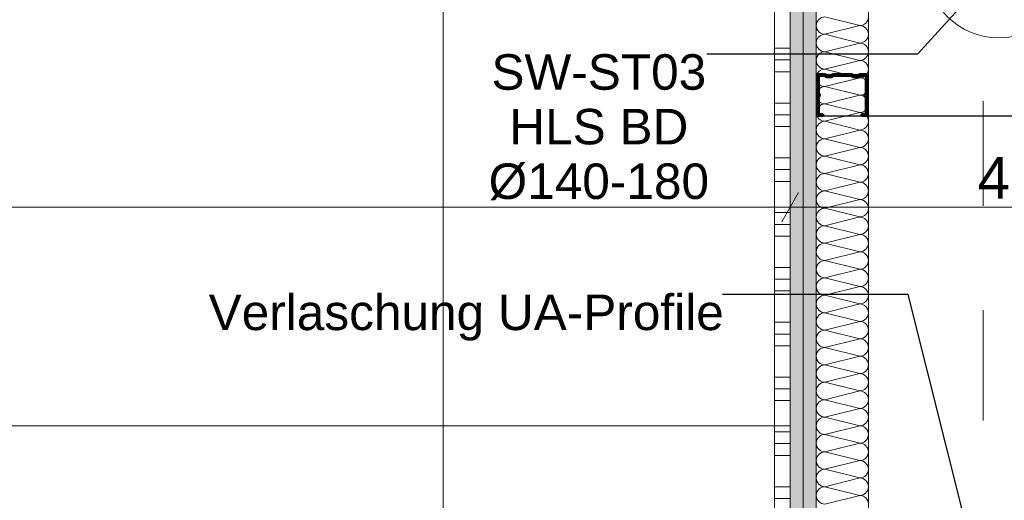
# Model space of a CAD drawing. Header units: metres. Extents: x -3.5 to 65.3, y -10.9 to 16.7.
# Tile 124 of 138: x 42.807 to 43.75, y 3.137 to 3.597. Entities that reach past the tile are written whole.
import ezdxf

# ---------------------------------------------------------------- set-up
doc = ezdxf.new("R2010")
doc.units = ezdxf.units.M
doc.header["$MEASUREMENT"] = 0
doc.linetypes.add('Strichlinie doppelt', pattern=[0.218722, 0.105833, -0.042333, 0.028222, -0.042333])
doc.linetypes.add('Wipeout_Contour', pattern=[1, 0, -1])
for name, color, linetype in [('102 - Bemaßung_ Beschriftung.Detail_ Ausschnitt', 7, 'Continuous'), ('451 - Universal.Achsen Raster', 7, 'Continuous'), ('654 - Abdeckung.Wand Belag', 7, 'Continuous'), ('660 - Unterkonstruktion.Trockenbau', 7, 'Continuous'), ('Abbruch_603 - Struktur.Bodenplatte_ Decke Roh', 7, 'Continuous'), ('Neubau_102 - Bemaßung_ Beschriftung.Detail_ Ausschnitt', 7, 'Continuous'), ('Neubau_606 - Struktur.Wand Innen Ausbau', 7, 'Continuous'), ('Neubau_650 - Abdeckung.Fußboden Aufbau', 7, 'Continuous')]:
    doc.layers.add(name, color=color, linetype=linetype)
doc.styles.add('ERSTELLTER_STIL_1', font='txt')
doc.linetypes.add('Abbruch 1', pattern='A,0,[1,2022.0244.A_L5A-PL07.11_iB_1.OG Detail - WC ( 2.26 - 2.27 )1.Shx,S=0.000793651,R=0,X=0,Y=0],-0.1,0', length=0.1)
doc.dimstyles.new('ERSTELLTER_STIL__1', dxfattribs={"dimtxt": 0.04, "dimasz": 0.02128, "dimexe": 0.18, "dimexo": 0.0625, "dimgap": 0, "dimtad": 1, "dimzin": 0, "dimdsep": 46, "dimtxsty": 'ERSTELLTER_STIL_1', "dimblk": 'ARROWHEAD_2', "dimblk1": 'ARROWHEAD_2', "dimblk2": 'ARROWHEAD_2', "dimcen": 0.09, "dimse1": 1, "dimse2": 1, "dimclrd": 7, "dimclre": 7, "dimclrt": 7, "dimazin": 0, "dimtfac": 1, "dimtdec": 4, "dimtmove": 0, "dimatfit": 3, "dimfxl": 1, "dimtolj": 1, "dimtzin": 0, "dimarcsym": 0})
doc.dimstyles.new('ERSTELLTER_STIL__3', dxfattribs={"dimtxt": 0.04, "dimasz": 0.02128, "dimexe": 0.18, "dimexo": 0.0625, "dimgap": 0, "dimtad": 1, "dimtih": 1, "dimtoh": 1, "dimzin": 0, "dimdsep": 46, "dimtxsty": 'ERSTELLTER_STIL_1', "dimblk": 'ARROWHEAD_2', "dimblk1": 'ARROWHEAD_2', "dimblk2": 'ARROWHEAD_2', "dimcen": 0.09, "dimse1": 1, "dimse2": 1, "dimclrd": 7, "dimclre": 7, "dimclrt": 7, "dimazin": 0, "dimtfac": 1, "dimtdec": 4, "dimtmove": 0, "dimatfit": 3, "dimfxl": 1, "dimtolj": 1, "dimtzin": 0, "dimarcsym": 0})
doc.dimstyles.new('ERSTELLTER_STIL__4', dxfattribs={"dimtxt": 0.04, "dimasz": 0.02128, "dimexe": 0.18, "dimexo": 0.0625, "dimgap": 0, "dimtad": 1, "dimtih": 1, "dimtoh": 1, "dimzin": 0, "dimdsep": 46, "dimtxsty": 'ERSTELLTER_STIL_1', "dimblk": 'ARROWHEAD_2', "dimblk1": 'ARROWHEAD_2', "dimblk2": 'ARROWHEAD_2', "dimcen": 0.09, "dimse1": 1, "dimse2": 1, "dimclrd": 7, "dimclre": 7, "dimclrt": 7, "dimazin": 0, "dimtfac": 1, "dimtdec": 4, "dimtmove": 2, "dimatfit": 3, "dimfxl": 1, "dimtolj": 1, "dimtzin": 0, "dimarcsym": 0})
doc.dimstyles.new('ERSTELLTER_STIL__5', dxfattribs={"dimtxt": 0.04, "dimasz": 0.02128, "dimexe": 0.18, "dimexo": 0.0625, "dimgap": 0, "dimtad": 1, "dimtih": 1, "dimtoh": 1, "dimzin": 0, "dimdsep": 46, "dimtxsty": 'ERSTELLTER_STIL_1', "dimblk": 'ARROWHEAD_2', "dimblk1": 'ARROWHEAD_2', "dimblk2": 'ARROWHEAD_2', "dimcen": 0.09, "dimclrd": 7, "dimclre": 7, "dimclrt": 7, "dimazin": 0, "dimtfac": 1, "dimtdec": 4, "dimtmove": 0, "dimatfit": 3, "dimfxl": 1, "dimtolj": 1, "dimtzin": 0, "dimarcsym": 0})
doc.dimstyles.new('ERSTELLTER_STIL__7', dxfattribs={"dimtxt": 0.18, "dimasz": 0.010944, "dimexe": 0.18, "dimexo": 0.0625, "dimgap": 0, "dimtad": 0, "dimtih": 1, "dimtoh": 1, "dimdec": 4, "dimzin": 0, "dimdsep": 46, "dimcen": 0.09, "dimadec": 0, "dimazin": 0, "dimtfac": 1, "dimtdec": 4, "dimtmove": 0, "dimatfit": 3, "dimldrblk": 'ARROWHEAD_11', "dimfxl": 1, "dimtolj": 1, "dimtzin": 0, "dimarcsym": 0})
pattern_1 = [(45, (0, 0), (-0.0070710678, 0.0070710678), [0, -0.01])]

# ---------------------------------------------------------------- blocks, each defined once
blk = doc.blocks.new('*X59')
at = {"layer": 'Neubau_606 - Struktur.Wand Innen Ausbau', "color": 7, "linetype": 'Continuous', "lineweight": 5}
for p, q in [((43.57832, 3.60001), (43.61165, 3.59168)), ((43.57832, 3.58335), (43.61165, 3.59168)), ((43.57832, 3.58335), (43.61165, 3.57501)), ((43.57832, 3.56668), (43.61165, 3.57501)), ((43.57832, 3.56668), (43.61165, 3.55835)), ((43.57832, 3.55001), (43.61165, 3.55835)), ((43.57832, 3.55001), (43.61165, 3.54168)), ((43.57832, 3.53335), (43.61165, 3.54168)), ((43.57832, 3.53335), (43.61165, 3.52501)), ((43.57832, 3.51668), (43.61165, 3.52501)), ((43.57832, 3.51668), (43.61165, 3.50835)), ((43.57832, 3.50001), (43.61165, 3.50835)), ((43.57832, 3.50001), (43.61165, 3.49168)), ((43.57832, 3.48335), (43.61165, 3.49168)), ((43.57832, 3.48335), (43.61165, 3.47501)), ((43.57832, 3.46668), (43.61165, 3.47501)), ((43.57832, 3.46668), (43.61165, 3.45835)), ((43.57832, 3.45001), (43.61165, 3.45835)), ((43.57832, 3.45001), (43.61165, 3.44168)), ((43.57832, 3.43335), (43.61165, 3.44168)), ((43.57832, 3.43335), (43.61165, 3.42501)), ((43.57832, 3.41668), (43.61165, 3.42501)), ((43.57832, 3.41668), (43.61165, 3.40835)), ((43.57832, 3.40001), (43.61165, 3.40835)), ((43.57832, 3.40001), (43.61165, 3.39168)), ((43.57832, 3.38335), (43.61165, 3.39168)), ((43.57832, 3.38335), (43.61165, 3.37501)), ((43.57832, 3.36668), (43.61165, 3.37501)), ((43.57832, 3.36668), (43.61165, 3.35835)), ((43.57832, 3.35001), (43.61165, 3.35835)), ((43.57832, 3.35001), (43.61165, 3.34168)), ((43.57832, 3.33335), (43.61165, 3.34168)), ((43.57832, 3.33335), (43.61165, 3.32501)), ((43.57832, 3.31668), (43.61165, 3.32501)), ((43.57832, 3.31668), (43.61165, 3.30835)), ((43.57832, 3.30001), (43.61165, 3.30835)), ((43.57832, 3.30001), (43.61165, 3.29168)), ((43.57832, 3.28335), (43.61165, 3.29168)), ((43.57832, 3.28335), (43.61165, 3.27501)), ((43.57832, 3.26668), (43.61165, 3.27501)), ((43.57832, 3.26668), (43.61165, 3.25835)), ((43.57832, 3.25001), (43.61165, 3.25835)), ((43.57832, 3.25001), (43.61165, 3.24168)), ((43.57832, 3.23335), (43.61165, 3.24168)), ((43.57832, 3.23335), (43.61165, 3.22501)), ((43.57832, 3.21668), (43.61165, 3.22501)), ((43.57832, 3.21668), (43.61165, 3.20835)), ((43.57832, 3.20001), (43.61165, 3.20835)), ((43.57832, 3.20001), (43.61165, 3.19168)), ((43.57832, 3.18335), (43.61165, 3.19168)), ((43.57832, 3.18335), (43.61165, 3.17501)), ((43.57832, 3.16668), (43.61165, 3.17501)), ((43.57832, 3.16668), (43.61165, 3.15835)), ((43.57832, 3.15001), (43.61165, 3.15835)), ((43.57832, 3.15001), (43.61165, 3.14168)), ((43.57832, 3.13335), (43.61165, 3.14168))]:
    blk.add_line(p, q, dxfattribs=at)
for centre, start, end in [((43.57832, 3.59168), 90.00002, 180.00002), ((43.61165, 3.60001), 270.00002, 0.00002), ((43.57832, 3.59168), 180.00002, 270.00002), ((43.61165, 3.58335), 0.00002, 90.00002), ((43.57832, 3.57501), 90.00002, 180.00002), ((43.61165, 3.58335), 270.00002, 0.00002), ((43.57832, 3.57501), 180.00002, 270.00002), ((43.57832, 3.55835), 90.00002, 180.00002), ((43.61165, 3.56668), 0.00002, 90.00002), ((43.61165, 3.56668), 270.00002, 0.00002), ((43.57832, 3.55835), 180.00002, 270.00002), ((43.61165, 3.55001), 0.00002, 90.00002), ((43.57832, 3.54168), 90.00002, 180.00002), ((43.61165, 3.55001), 270.00002, 0.00002), ((43.57832, 3.54168), 180.00002, 270.00002), ((43.61165, 3.53335), 0.00002, 90.00002), ((43.57832, 3.52501), 90.00002, 180.00002), ((43.61165, 3.53335), 270.00002, 0.00002), ((43.57832, 3.52501), 180.00002, 270.00002), ((43.61165, 3.51668), 0.00002, 90.00002), ((43.57832, 3.50835), 90.00002, 180.00002), ((43.61165, 3.51668), 270.00002, 0.00002), ((43.57832, 3.50835), 180.00002, 270.00002), ((43.61165, 3.50001), 0.00002, 90.00002), ((43.57832, 3.49168), 90.00002, 180.00002), ((43.57832, 3.49168), 180.00002, 270.00002), ((43.61165, 3.50001), 270.00002, 0.00002), ((43.61165, 3.48335), 0.00002, 90.00002), ((43.57832, 3.47501), 90.00002, 180.00002), ((43.61165, 3.48335), 270.00002, 0.00002), ((43.57832, 3.47501), 180.00002, 270.00002), ((43.61165, 3.46668), 0.00002, 90.00002), ((43.57832, 3.45835), 90.00002, 180.00002), ((43.61165, 3.46668), 270.00002, 0.00002), ((43.57832, 3.45835), 180.00002, 270.00002), ((43.61165, 3.45001), 0.00002, 90.00002), ((43.57832, 3.44168), 90.00002, 180.00002), ((43.61165, 3.45001), 270.00002, 0.00002), ((43.57832, 3.44168), 180.00002, 270.00002), ((43.61165, 3.43335), 0.00002, 90.00002), ((43.57832, 3.42501), 90.00002, 180.00002), ((43.57832, 3.42501), 180.00002, 270.00002), ((43.61165, 3.43335), 270.00002, 0.00002), ((43.61165, 3.41668), 0.00002, 90.00002), ((43.57832, 3.40835), 90.00002, 180.00002), ((43.61165, 3.41668), 270.00002, 0.00002), ((43.57832, 3.40835), 180.00002, 270.00002), ((43.61165, 3.40001), 0.00002, 90.00002), ((43.57832, 3.39168), 90.00002, 180.00002), ((43.61165, 3.40001), 270.00002, 0.00002), ((43.57832, 3.39168), 180.00002, 270.00002), ((43.61165, 3.38335), 0.00002, 90.00002), ((43.57832, 3.37501), 90.00002, 180.00002), ((43.61165, 3.38335), 270.00002, 0.00002), ((43.57832, 3.37501), 180.00002, 270.00002), ((43.61165, 3.36668), 0.00002, 90.00002), ((43.57832, 3.35835), 90.00002, 180.00002), ((43.61165, 3.36668), 270.00002, 0.00002), ((43.57832, 3.35835), 180.00002, 270.00002), ((43.57832, 3.34168), 90.00002, 180.00002), ((43.61165, 3.35001), 0.00002, 90.00002), ((43.61165, 3.35001), 270.00002, 0.00002), ((43.57832, 3.34168), 180.00002, 270.00002), ((43.61165, 3.33335), 0.00002, 90.00002), ((43.57832, 3.32501), 90.00002, 180.00002), ((43.61165, 3.33335), 270.00002, 0.00002), ((43.57832, 3.32501), 180.00002, 270.00002), ((43.61165, 3.31668), 0.00002, 90.00002), ((43.57832, 3.30835), 90.00002, 180.00002), ((43.61165, 3.31668), 270.00002, 0.00002), ((43.57832, 3.30835), 180.00002, 270.00002), ((43.61165, 3.30001), 0.00002, 90.00002), ((43.57832, 3.29168), 90.00002, 180.00002), ((43.61165, 3.30001), 270.00002, 0.00002), ((43.57832, 3.29168), 180.00002, 270.00002), ((43.61165, 3.28335), 0.00002, 90.00002), ((43.57832, 3.27501), 90.00002, 180.00002), ((43.57832, 3.27501), 180.00002, 270.00002), ((43.61165, 3.28335), 270.00002, 0.00002), ((43.61165, 3.26668), 0.00002, 90.00002), ((43.57832, 3.25835), 90.00002, 180.00002), ((43.61165, 3.26668), 270.00002, 0.00002), ((43.57832, 3.25835), 180.00002, 270.00002), ((43.61165, 3.25001), 0.00002, 90.00002), ((43.57832, 3.24168), 90.00002, 180.00002), ((43.61165, 3.25001), 270.00002, 0.00002), ((43.57832, 3.24168), 180.00002, 270.00002), ((43.61165, 3.23335), 0.00002, 90.00002), ((43.57832, 3.22501), 90.00002, 180.00002), ((43.61165, 3.23335), 270.00002, 0.00002), ((43.57832, 3.22501), 180.00002, 270.00002), ((43.61165, 3.21668), 0.00002, 90.00002), ((43.57832, 3.20835), 90.00002, 180.00002), ((43.57832, 3.20835), 180.00002, 270.00002), ((43.61165, 3.21668), 270.00002, 0.00002), ((43.61165, 3.20001), 0.00002, 90.00002), ((43.57832, 3.19168), 90.00002, 180.00002), ((43.61165, 3.20001), 270.00002, 0.00002), ((43.57832, 3.19168), 180.00002, 270.00002), ((43.61165, 3.18335), 0.00002, 90.00002), ((43.57832, 3.17501), 90.00002, 180.00002), ((43.61165, 3.18335), 270.00002, 0.00002), ((43.57832, 3.17501), 180.00002, 270.00002), ((43.61165, 3.16668), 0.00002, 90.00002), ((43.57832, 3.15835), 90.00002, 180.00002), ((43.61165, 3.16668), 270.00002, 0.00002), ((43.57832, 3.15835), 180.00002, 270.00002), ((43.61165, 3.15001), 0.00002, 90.00002), ((43.57832, 3.14168), 90.00002, 180.00002), ((43.61165, 3.15001), 270.00002, 0.00002), ((43.57832, 3.14168), 180.00002, 270.00002), ((43.61165, 3.13335), 0.00002, 90.00002)]:
    blk.add_arc(centre, 0.00833, start, end, dxfattribs=at)
blk = doc.blocks.new('*X88')
at = {"layer": '654 - Abdeckung.Wand Belag', "color": 7, "linetype": 'Continuous', "lineweight": 5}
for p, q in [((43.52999, 3.57), (43.54499, 3.57)), ((43.52999, 3.55875), (43.54499, 3.55875)), ((43.52999, 3.5475), (43.54499, 3.5475)), ((43.52999, 3.5175), (43.54499, 3.5175)), ((43.52999, 3.50625), (43.54499, 3.50625)), ((43.52999, 3.495), (43.54499, 3.495)), ((43.52999, 3.465), (43.54499, 3.465)), ((43.52999, 3.45375), (43.54499, 3.45375)), ((43.52999, 3.4425), (43.54499, 3.4425)), ((43.52999, 3.4125), (43.54499, 3.4125)), ((43.52999, 3.40125), (43.54499, 3.40125)), ((43.52999, 3.39), (43.54499, 3.39)), ((43.52999, 3.36), (43.54499, 3.36)), ((43.52999, 3.34875), (43.54499, 3.34875)), ((43.52999, 3.3375), (43.54499, 3.3375)), ((43.52999, 3.3075), (43.54499, 3.3075)), ((43.52999, 3.29625), (43.54499, 3.29625)), ((43.52999, 3.285), (43.54499, 3.285)), ((43.52999, 3.255), (43.54499, 3.255)), ((43.52999, 3.24375), (43.54499, 3.24375)), ((43.52999, 3.2325), (43.54499, 3.2325)), ((43.52999, 3.2025), (43.54499, 3.2025)), ((43.52999, 3.19125), (43.54499, 3.19125)), ((43.52999, 3.18), (43.54499, 3.18)), ((43.52999, 3.15), (43.54499, 3.15)), ((43.52999, 3.13875), (43.54499, 3.13875))]:
    blk.add_line(p, q, dxfattribs=at)
blk = doc.blocks.new('*D204')
at = {"layer": '102 - Bemaßung_ Beschriftung.Detail_ Ausschnitt', "color": 7, "linetype": 'Continuous', "lineweight": 5}
for p, q in [((44.61499, 3.81), (44.61499, 3.82369)), ((44.62899, 3.80192), (44.60099, 3.81808)), ((44.63599, 3.81), (44.59399, 3.81)), ((44.61499, 2.78998), (44.61499, 3.81)), ((44.60099, 2.79807), (44.62899, 2.7819))]:
    blk.add_line(p, q, dxfattribs=at)
at = {"layer": '102 - Bemaßung_ Beschriftung.Detail_ Ausschnitt', "color": 7, "lineweight": 5, "insert": (44.60699, 3.24678), "char_height": 0.04, "attachment_point": 7, "rotation": 90, "style": 'ERSTELLTER_STIL_1'}
blk.add_mtext('\\A1;{\\pql;\\fArial|b0|i0|c0|p38;1,02}', dxfattribs=at)
blk = doc.blocks.new('ARROWHEAD_2')
at = {"color": 0, "linetype": 'Continuous', "lineweight": 0}
for p, q in [((-0.378, -0.655), (0.378, 0.655)), ((0, 0), (-1, 0))]:
    blk.add_line(p, q, dxfattribs=at)
blk = doc.blocks.new('*D327')
at = {"layer": '102 - Bemaßung_ Beschriftung.Detail_ Ausschnitt', "color": 7, "linetype": 'Continuous', "lineweight": 5}
for p, q in [((43.54499, 2.82924), (43.54499, 2.87124)), ((43.56999, 2.82924), (43.56999, 2.87124)), ((43.55307, 2.86424), (43.53691, 2.83624)), ((43.57807, 2.86424), (43.56191, 2.83624)), ((43.5313, 2.85024), (43.54499, 2.85024)), ((43.54499, 2.85024), (43.56999, 2.85024))]:
    blk.add_line(p, q, dxfattribs=at)
at = {"layer": '102 - Bemaßung_ Beschriftung.Detail_ Ausschnitt', "color": 7, "lineweight": 5, "insert": (43.48651, 2.85781), "char_height": 0.04, "attachment_point": 7, "style": 'ERSTELLTER_STIL_1'}
blk.add_mtext('\\A1;{\\pql;\\fArial|b0|i0|c0|p38;2\\fArial|b0|i0|c0|p38;\\A1{\\H.66x;\\S5^  ;}}', dxfattribs=at)
blk = doc.blocks.new('*D328')
at = {"layer": '102 - Bemaßung_ Beschriftung.Detail_ Ausschnitt', "color": 7, "linetype": 'Continuous', "lineweight": 5}
for p, q in [((43.57807, 2.86424), (43.56191, 2.83624)), ((43.72807, 2.86424), (43.71191, 2.83624)), ((43.56999, 2.85024), (43.71999, 2.85024))]:
    blk.add_line(p, q, dxfattribs=at)
at = {"layer": '102 - Bemaßung_ Beschriftung.Detail_ Ausschnitt', "color": 7, "lineweight": 5, "insert": (43.61463, 2.85824), "char_height": 0.04, "attachment_point": 7, "style": 'ERSTELLTER_STIL_1'}
blk.add_mtext('\\A1;{\\pql;\\fArial|b0|i0|c0|p38;15}', dxfattribs=at)
blk = doc.blocks.new('*D329')
at = {"layer": '102 - Bemaßung_ Beschriftung.Detail_ Ausschnitt', "color": 7, "linetype": 'Continuous', "lineweight": 5}
for p, q in [((43.71999, 2.82924), (43.71999, 2.87124)), ((43.75999, 2.82924), (43.75999, 2.87124)), ((43.72807, 2.86424), (43.71191, 2.83624)), ((43.76807, 2.86424), (43.75191, 2.83624)), ((43.56999, 2.85024), (43.71999, 2.85024)), ((43.71999, 2.85024), (43.75999, 2.85024))]:
    blk.add_line(p, q, dxfattribs=at)
at = {"layer": '102 - Bemaßung_ Beschriftung.Detail_ Ausschnitt', "color": 7, "lineweight": 5, "insert": (43.72755, 2.85824), "char_height": 0.04, "attachment_point": 7, "style": 'ERSTELLTER_STIL_1'}
blk.add_mtext('\\A1;{\\pql;\\fArial|b0|i0|c0|p38;4}', dxfattribs=at)
blk = doc.blocks.new('*D364')
at = {"layer": '102 - Bemaßung_ Beschriftung.Detail_ Ausschnitt', "color": 7, "linetype": 'Continuous', "lineweight": 5}
for p, q in [((42.61808, 1.0113), (42.60191, 0.9833)), ((42.60999, 0.9763), (42.60999, 1.0183)), ((43.22007, 1.0113), (43.20391, 0.9833)), ((43.21199, 0.9763), (43.21199, 1.0183)), ((42.60999, 0.9973), (43.21199, 0.9973))]:
    blk.add_line(p, q, dxfattribs=at)
at = {"layer": '102 - Bemaßung_ Beschriftung.Detail_ Ausschnitt', "color": 7, "lineweight": 5, "insert": (42.85802, 1.00464), "char_height": 0.04, "attachment_point": 7, "style": 'ERSTELLTER_STIL_1'}
blk.add_mtext('\\A1;{\\pql;\\fArial|b0|i0|c0|p38;60\\fArial|b0|i0|c0|p38;\\A1{\\H.66x;\\S2^  ;}}', dxfattribs=at)
blk = doc.blocks.new('*D365')
at = {"layer": '102 - Bemaßung_ Beschriftung.Detail_ Ausschnitt', "color": 7, "linetype": 'Continuous', "lineweight": 5}
for p, q in [((43.22007, 1.0113), (43.20391, 0.9833)), ((43.21199, 0.9763), (43.21199, 1.0183)), ((43.53691, 0.9833), (43.55307, 1.0113)), ((43.54499, 0.9763), (43.54499, 1.0183)), ((43.21199, 0.9973), (43.54499, 0.9973)), ((43.54499, 0.9973), (43.55868, 0.9973))]:
    blk.add_line(p, q, dxfattribs=at)
at = {"layer": '102 - Bemaßung_ Beschriftung.Detail_ Ausschnitt', "color": 7, "lineweight": 5, "insert": (43.33812, 1.00461), "char_height": 0.04, "attachment_point": 7, "style": 'ERSTELLTER_STIL_1'}
blk.add_mtext('\\A1;{\\pql;\\fArial|b0|i0|c0|p38;33\\fArial|b0|i0|c0|p38;\\A1{\\H.66x;\\S3^  ;}}', dxfattribs=at)
blk = doc.blocks.new('*D423')
at = {"layer": '102 - Bemaßung_ Beschriftung.Detail_ Ausschnitt', "color": 7, "linetype": 'Continuous', "lineweight": 5}
for p, q in [((40.2, 3.305), (40.2, 3.43887)), ((40.20808, 3.43187), (40.19192, 3.40387)), ((43.55307, 3.43187), (43.53691, 3.40387)), ((40.2, 3.41787), (43.54499, 3.41787))]:
    blk.add_line(p, q, dxfattribs=at)
at = {"color": 254, "linetype": 'Wipeout_Contour', "lineweight": 0, "ltscale": 168.067729}
blk.add_wipeout([(41.80177, 3.41837), (41.94322, 3.41837), (41.94322, 3.47337), (41.80177, 3.47337)], dxfattribs=at).dxf.layer = '102 - Bemaßung_ Beschriftung.Detail_ Ausschnitt'
at = {"layer": '102 - Bemaßung_ Beschriftung.Detail_ Ausschnitt', "color": 7, "lineweight": 5, "insert": (41.80927, 3.41811), "char_height": 0.04, "attachment_point": 7, "style": 'ERSTELLTER_STIL_1'}
blk.add_mtext('\\A1;{\\pql;\\fArial|b0|i0|c0|p38;3,34\\fArial|b0|i0|c0|p38;\\A1{\\H.66x;\\S5^  ;}}', dxfattribs=at)
blk = doc.blocks.new('*D424')
at = {"layer": '102 - Bemaßung_ Beschriftung.Detail_ Ausschnitt', "color": 7, "linetype": 'Continuous', "lineweight": 5}
for p, q in [((43.54499, 3.39687), (43.54499, 3.43887)), ((43.96499, 3.39687), (43.96499, 3.43887)), ((43.55307, 3.43187), (43.53691, 3.40387)), ((43.97307, 3.43187), (43.95691, 3.40387)), ((40.2, 3.41787), (43.54499, 3.41787)), ((43.54499, 3.41787), (43.96499, 3.41787))]:
    blk.add_line(p, q, dxfattribs=at)
at = {"color": 254, "linetype": 'Wipeout_Contour', "lineweight": 0, "ltscale": 175.573062}
blk.add_wipeout([(43.71713, 3.41837), (43.79284, 3.41837), (43.79284, 3.47337), (43.71713, 3.47337)], dxfattribs=at).dxf.layer = '102 - Bemaßung_ Beschriftung.Detail_ Ausschnitt'
at = {"layer": '102 - Bemaßung_ Beschriftung.Detail_ Ausschnitt', "color": 7, "lineweight": 5, "insert": (43.72463, 3.42587), "char_height": 0.04, "attachment_point": 7, "style": 'ERSTELLTER_STIL_1'}
blk.add_mtext('\\A1;{\\pql;\\fArial|b0|i0|c0|p38;42}', dxfattribs=at)
blk = doc.blocks.new('ARROWHEAD_11')
at = {"color": 0, "linetype": 'Continuous', "lineweight": 0}
blk.add_line((0, 0), (-1, 0), dxfattribs=at)
at = {"color": 0, "linetype": 'Continuous', "lineweight": 0, "const_width": 0.25, "flags": 128}
blk.add_lwpolyline([(-0.125, 0, 1), (0.125, 0, 1)], format="xyb", close=True, dxfattribs=at)

msp = doc.modelspace()

# ---------------------------------------------------------------- hatches: boundary and pattern name
at = {"layer": 'Neubau_606 - Struktur.Wand Innen Ausbau', "linetype": 'Continuous', "lineweight": 0, "true_color": 0x000000}
h = msp.add_hatch(dxfattribs=at)
h.set_pattern_fill('Gips_0001', color=18, style=0, pattern_type=2)
h.set_pattern_definition(pattern_1)
h.paths.add_polyline_path([(43.54499, 4.0475), (43.54499, 0.255), (43.55749, 0.255), (43.55749, 4.0475)])
h = msp.add_hatch(dxfattribs=at)
h.set_pattern_fill('Gips_0001', color=18, style=0, pattern_type=2)
h.set_pattern_definition(pattern_1)
h.paths.add_polyline_path([(43.56999, 4.035), (43.55749, 4.035), (43.55749, 0.255), (43.56999, 0.255)])
at = {"layer": 'Neubau_650 - Abdeckung.Fußboden Aufbau', "linetype": 'Continuous', "lineweight": 13, "true_color": 0xafafaf}
h = msp.add_hatch(dxfattribs=at)
h.set_pattern_fill('Raster_60x60_Fuge_2mm_0001', color=253, style=0, pattern_type=2)
h.set_pattern_definition([(0, (42.61, 3.81), (0, 0.602), []), (90, (42.61, 3.81), (-0.602, 0), [])])
h.paths.add_polyline_path([(40.44003, 3.81), (40.44003, 0.255), (43.54499, 0.255), (43.54499, 0.33, -0.414214), (43.49499, 0.28, -0.414214), (43.44499, 0.33, -0.414214), (43.39499, 0.28, -0.414214), (43.34499, 0.33, -0.414214), (43.39499, 0.38, -0.414214), (43.44499, 0.33, -0.414214), (43.49499, 0.38, -0.414214), (43.54499, 0.33), (43.54499, 3.81), (43.20999, 3.81), (43.20999, 3.935), (42.32499, 3.935), (42.32499, 3.81)])

# ---------------------------------------------------------------- linework, layer by layer
at = {"layer": '654 - Abdeckung.Wand Belag', "color": 7, "linetype": 'Continuous', "lineweight": 5, "flags": 128}
for points in [[(43.52999, 3.795), (43.52999, 0.27)], [(43.54499, 0.255), (43.54499, 3.795)]]:
    msp.add_lwpolyline(points, dxfattribs=at)
at = {"layer": '660 - Unterkonstruktion.Trockenbau', "color": 7, "linetype": 'Continuous', "lineweight": 50, "flags": 128}
msp.add_lwpolyline([(43.57659, 3.50692), (43.57659, 3.50517), (43.57259, 3.50517, -0.414214), (43.57059, 3.50717), (43.57059, 3.52322, -0.267949), (43.57159, 3.52495, 0.57735), (43.57159, 3.52539, -0.267949), (43.57059, 3.52712), (43.57059, 3.54317, -0.414214), (43.57259, 3.54517), (43.57809, 3.54517, -0.250492), (43.57975, 3.54428, 0.250492), (43.57996, 3.54417), (43.58422, 3.54417, 0.250492), (43.58443, 3.54428, -0.250492), (43.58609, 3.54517), (43.60389, 3.54517, -0.250492), (43.60555, 3.54428, 0.250492), (43.60576, 3.54417), (43.61002, 3.54417, 0.250492), (43.61023, 3.54428, -0.250492), (43.61189, 3.54517), (43.61739, 3.54517, -0.414214), (43.61939, 3.54317), (43.61939, 3.52712, -0.267949), (43.61839, 3.52539, 0.57735), (43.61839, 3.52495, -0.267949), (43.61939, 3.52322), (43.61939, 3.50717, -0.414214), (43.61739, 3.50517), (43.61339, 3.50517), (43.61339, 3.50692), (43.61739, 3.50692, 0.414214), (43.61764, 3.50717), (43.61764, 3.52322, 0.267949), (43.61751, 3.52344, -0.57735), (43.61751, 3.5269, 0.267949), (43.61764, 3.52712), (43.61764, 3.54317, 0.414214), (43.61739, 3.54342), (43.61189, 3.54342, 0.250492), (43.61168, 3.54331, -0.250492), (43.61002, 3.54242), (43.60576, 3.54242, -0.250492), (43.6041, 3.54331, 0.250492), (43.60389, 3.54342), (43.58609, 3.54342, 0.250492), (43.58588, 3.54331, -0.250492), (43.58422, 3.54242), (43.57996, 3.54242, -0.250492), (43.5783, 3.54331, 0.250492), (43.57809, 3.54342), (43.57259, 3.54342, 0.414214), (43.57234, 3.54317), (43.57234, 3.52712, 0.267949), (43.57246, 3.5269, -0.57735), (43.57246, 3.52344, 0.267949), (43.57234, 3.52322), (43.57234, 3.50717, 0.414214), (43.57259, 3.50692)], format="xyb", close=True, dxfattribs=at)
at = {"layer": '660 - Unterkonstruktion.Trockenbau', "color": 7, "linetype": 'Continuous', "lineweight": 25}
msp.add_lwpolyline([(43.93999, 3.50498), (43.56999, 3.50498)], dxfattribs=at)
at = {"layer": 'Abbruch_603 - Struktur.Bodenplatte_ Decke Roh', "color": 7, "linetype": 'Abbruch 1', "lineweight": 18}
for start, end in [(180, 270), (270, 0)]:
    msp.add_arc((43.74499, 3.64998), 0.07, start, end, dxfattribs=at)
at = {"layer": 'Neubau_606 - Struktur.Wand Innen Ausbau', "color": 1, "linetype": 'Continuous', "lineweight": 5}
for p, q in [((43.55749, 4.035), (43.55749, 0.255)), ((43.56999, 3.985), (43.56999, 0.70998))]:
    msp.add_line(p, q, dxfattribs=at)
at = {"layer": 'Neubau_606 - Struktur.Wand Innen Ausbau', "color": 1, "linetype": 'Continuous', "lineweight": 5, "flags": 128}
for points in [[(43.61999, 0.70998), (43.61999, 3.985)], [(43.54499, 3.81), (43.54499, 0.255)]]:
    msp.add_lwpolyline(points, dxfattribs=at)
at = {"layer": 'Neubau_650 - Abdeckung.Fußboden Aufbau', "color": 1, "linetype": 'Continuous', "lineweight": 13, "flags": 128}
msp.add_lwpolyline([(43.20999, 3.935), (43.20999, 3.81), (43.54499, 3.81), (43.54499, 0.33)], dxfattribs=at)

# ---------------------------------------------------------------- block references
at = {"layer": '654 - Abdeckung.Wand Belag', "color": 7, "lineweight": 5}
msp.add_blockref('*X88', (0, 0), dxfattribs=at)
at = {"layer": 'Neubau_606 - Struktur.Wand Innen Ausbau', "color": 1, "lineweight": 13}
msp.add_blockref('*X59', (0, 0), dxfattribs=at)

# ---------------------------------------------------------------- dimensions: what is measured, and where the dimension line sits
at = {"layer": '102 - Bemaßung_ Beschriftung.Detail_ Ausschnitt', "color": 7, "linetype": 'Continuous', "lineweight": 5}
for base, p1, p2, dimstyle, picture, middle in [((43.569987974, 2.850243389), (43.544987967, 4.060001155), (43.569987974, 4.035001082), 'ERSTELLTER_STIL__3', '*D327', (43.555778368, 2.878243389)), ((43.71999, 2.85024), (43.56999, 4.035), (43.71999, 2.944), 'ERSTELLTER_STIL__3', '*D328', (43.64513, 2.87824)), ((43.54499, 0.9973), (43.21199, 3.208), (43.54499, 3.81), 'ERSTELLTER_STIL__3', '*D365', (43.42264, 1.0253)), ((43.75999, 2.85024), (43.71999, 2.944), (43.75999, 3.50498), 'ERSTELLTER_STIL__4', '*D329', (43.74279, 2.87824)), ((43.21199, 0.9973), (42.60999, 3.20801), (43.21199, 3.208), 'ERSTELLTER_STIL__4', '*D364', (42.94254, 1.0253))]:
    dim = msp.add_linear_dim(base=base, p1=p1, p2=p2, dimstyle=dimstyle, dxfattribs=at)
    dim.commit()
    dim.dimension.update_dxf_attribs({"geometry": picture, "text_midpoint": middle, "dimtype": 160})
dim = msp.add_linear_dim(base=(44.61499, 3.81), p1=(45.46502, 2.78998), p2=(43.56999, 3.81), angle=90, dimstyle='ERSTELLTER_STIL__1', dxfattribs=at)
dim.commit()
dim.dimension.update_dxf_attribs({"geometry": '*D204', "text_midpoint": (44.58699, 3.29873), "dimtype": 160, "text_rotation": 90})

# ---------------------------------------------------------------- next in the draw order: dimensions: what is measured, and where the dimension line sits
dim = msp.add_linear_dim(base=(43.54499, 3.41787), p1=(40.2, 2.20249), p2=(43.54499, 2.1575), dimstyle='ERSTELLTER_STIL__5', dxfattribs=at)
dim.commit()
dim.dimension.update_dxf_attribs({"geometry": '*D423', "text_midpoint": (41.91524, 3.44587), "dimtype": 160})

# ---------------------------------------------------------------- next in the draw order: dimensions: what is measured, and where the dimension line sits
dim = msp.add_linear_dim(base=(43.96499, 3.41787), p1=(43.54499, 2.1575), p2=(43.96499, 2.21499), dimstyle='ERSTELLTER_STIL__5', dxfattribs=at)
dim.commit()
dim.dimension.update_dxf_attribs({"geometry": '*D424', "text_midpoint": (43.75513, 3.44587), "dimtype": 160})

# ---------------------------------------------------------------- next in the draw order: leaders
at = {"layer": 'Neubau_102 - Bemaßung_ Beschriftung.Detail_ Ausschnitt', "color": 1, "linetype": 'Continuous', "lineweight": 13, "annotation_type": 0, "has_hookline": 1, "hookline_direction": 1, "text_width": 0.20686}
msp.add_leader([(43.74499, 3.64998), (43.66702, 3.56425), (43.46506, 3.56425)], dimstyle='ERSTELLTER_STIL__7', dxfattribs=at)

# ---------------------------------------------------------------- next in the draw order: linework, layer by layer
at = {"layer": '451 - Universal.Achsen Raster', "color": 160, "linetype": 'Strichlinie doppelt', "lineweight": 9, "true_color": 0x3232ff}
msp.add_line((43.72999, -10.585), (43.72999, 16.355), dxfattribs=at)

# ---------------------------------------------------------------- next in the draw order: texts
at = {"layer": 'Neubau_102 - Bemaßung_ Beschriftung.Detail_ Ausschnitt', "color": 7, "linetype": 'Continuous', "lineweight": 9, "insert": (43.36163, 3.56425), "char_height": 0.034, "attachment_point": 2, "line_spacing_factor": 0.923209, "style": 'ERSTELLTER_STIL_1'}
msp.add_mtext('\\A1;{\\pqc;\\fArial|b0|i0|c0|p38;SW-ST03\\P\\pqc;\\fArial|b0|i0|c0|p38;HLS BD\\P\\pqc;\\fArial|b0|i0|c0|p38;Ø\\fArial|b0|i0|c0|p38;140\\fArial|b0|i0|c0|p38;-180}', dxfattribs=at)
at = {"layer": 'Neubau_102 - Bemaßung_ Beschriftung.Detail_ Ausschnitt', "color": 1, "linetype": 'Continuous', "lineweight": 13, "insert": (43.23454, 3.33402), "char_height": 0.034, "attachment_point": 2, "style": 'ERSTELLTER_STIL_1'}
msp.add_mtext('\\A1;{\\pqc;\\fArial|b0|i0|c0|p38;Verlaschung UA-Profile}', dxfattribs=at)

# ---------------------------------------------------------------- next in the draw order: leaders
at = {"layer": 'Neubau_102 - Bemaßung_ Beschriftung.Detail_ Ausschnitt', "color": 1, "linetype": 'Continuous', "lineweight": 13, "annotation_type": 0, "has_hookline": 1, "hookline_direction": 1, "text_width": 0.49103}
msp.add_leader([(43.71832, 3.09498), (43.65801, 3.33402), (43.48005, 3.33402)], dimstyle='ERSTELLTER_STIL__7', dxfattribs=at)

doc.saveas('drawing.dxf')
